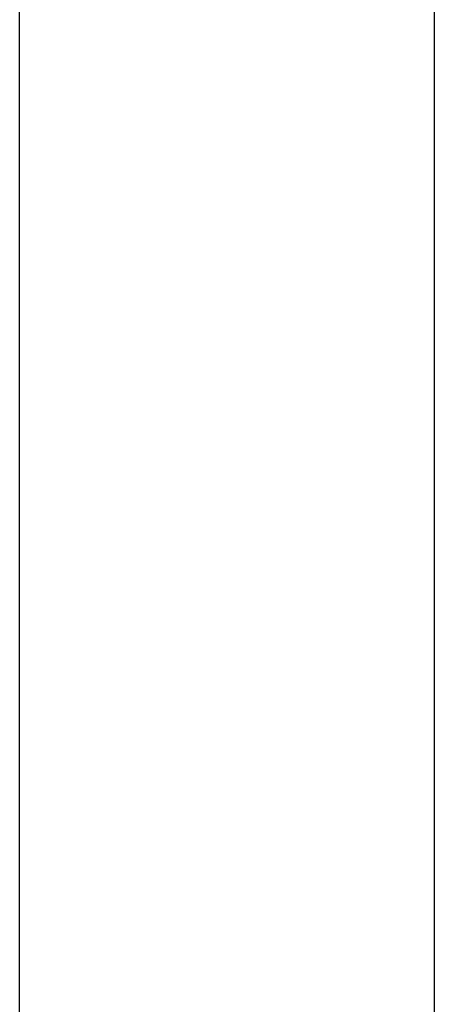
# Model space of a CAD drawing. Header units: millimetres. Extents: x -429 to 783, y -778 to 171.
# Tile 108 of 219: x 317.65 to 318.88, y -468.52 to -465.61. Entities that reach past the tile are written whole.
import ezdxf

# ---------------------------------------------------------------- set-up
doc = ezdxf.new("R2010")
doc.units = ezdxf.units.MM
doc.layers.get('0').update_dxf_attribs({"true_color": 0x000000})

msp = doc.modelspace()

# ---------------------------------------------------------------- linework, layer by layer
at = {"linetype": 'Continuous', "lineweight": -3}
msp.add_open_spline([(317.6506, -474.0063), (317.6506, -453.4057), (317.6506, -450.1443), (317.6506, -447.6641)], degree=3, dxfattribs=at)
msp.add_open_spline([(318.8797, -456.1671), (318.8797, -460.6204), (318.8797, -465.0737), (318.8797, -469.527), (318.8797, -471.945), (318.8797, -474.363), (318.8797, -476.781), (318.8797, -479.199), (318.8797, -481.617), (318.8797, -484.0351), (318.8797, -486.4531), (318.8797, -488.8711), (318.8797, -491.2891), (318.8797, -492.4981), (318.8797, -493.7071), (318.8797, -494.9161), (318.8797, -496.1251), (318.8797, -497.3341), (318.8797, -498.5431), (318.8797, -499.7521), (318.8797, -500.9611), (318.8797, -502.1701), (318.8797, -503.3792), (318.8797, -504.5882), (318.8797, -505.7972), (318.8797, -508.2152), (318.8797, -510.6332), (318.8797, -513.0512), (318.8797, -514.2602), (318.8797, -515.4692), (318.8797, -516.6782), (318.8797, -517.8872), (318.8797, -519.0962), (318.8797, -520.3052), (318.8797, -522.7233), (318.8797, -525.1413), (318.8797, -527.5593), (318.8797, -529.9773), (318.8797, -532.3953), (318.8797, -534.8133), (318.8797, -537.2313), (318.8797, -539.6493), (318.8797, -542.0673), (318.8797, -546.9034), (318.8797, -551.7394), (318.8797, -556.5754), (318.8797, -561.4114), (318.8797, -566.2475), (318.8797, -571.0835)], degree=3, knots=[3949.971119, 3949.971119, 3949.971119, 3949.971119, 4083.569722, 4083.569722, 4083.569722, 4156.110088, 4156.110088, 4156.110088, 4228.650454, 4228.650454, 4228.650454, 4301.19082, 4301.19082, 4301.19082, 4337.461003, 4337.461003, 4337.461003, 4373.731186, 4373.731186, 4373.731186, 4410.001369, 4410.001369, 4410.001369, 4446.271552, 4446.271552, 4446.271552, 4518.811918, 4518.811918, 4518.811918, 4555.082101, 4555.082101, 4555.082101, 4591.352284, 4591.352284, 4591.352284, 4663.89265, 4663.89265, 4663.89265, 4736.433016, 4736.433016, 4736.433016, 4808.973382, 4808.973382, 4808.973382, 4954.054113, 4954.054113, 4954.054113, 5099.134811, 5099.134811, 5099.134811, 5099.134811], dxfattribs=at)

doc.saveas('drawing.dxf')
